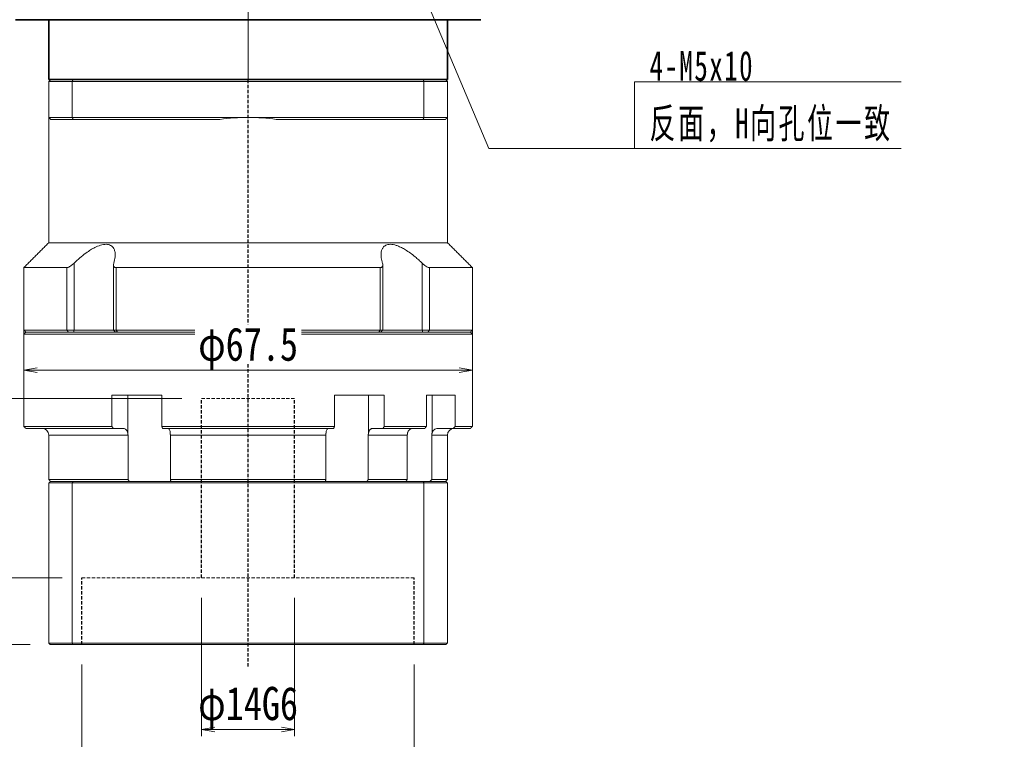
# Model space of a CAD drawing. Header units: millimetres. Extents: x -20 to 533, y -11 to 370.
# Tile 3 of 5: x 104 to 253, y 125 to 233. Entities that reach past the tile are written whole.
import ezdxf

# ---------------------------------------------------------------- set-up
doc = ezdxf.new("R2010")
doc.units = ezdxf.units.MM
doc.linetypes.add('DASHED', pattern=[0.75, 0.5, -0.25])
doc.linetypes.add('点画线', pattern=[18, 12, -2, 2, -2])
for name, color, linetype, lineweight in [('EB0_1', 7, 'Continuous', 35), ('中心线层', 1, '点画线', 18), ('尺寸线层', 3, 'Continuous', 18), ('粗实线层', 7, 'Continuous', 35)]:
    doc.layers.add(name, color=color, linetype=linetype, lineweight=lineweight)
doc.styles.add('宋体', font='SimSun.ttf', dxfattribs={"width": 0.8})
doc.styles.add('标准', font='txt', dxfattribs={"width": 0.667})
doc.dimstyles.new('A水平标注$0', dxfattribs={"dimtxt": 3.5, "dimasz": 2, "dimexe": 1.5, "dimexo": 3, "dimgap": 1.1, "dimtad": 1, "dimtoh": 1, "dimdec": 4, "dimdsep": 46, "dimtxsty": '宋体', "dimblk": 'OPEN', "dimcen": 3, "dimclrd": 3, "dimclre": 3, "dimclrt": 6, "dimadec": 0, "dimazin": 0, "dimtm": 1e-09, "dimtfac": 1, "dimtdec": 4, "dimtix": 1, "dimtmove": 0, "dimatfit": 3, "dimldrblk": 'OPEN', "dimfxl": 0, "dimlwd": 13, "dimlwe": 13, "dimarcsym": 0})
doc.dimstyles.new('D直径标注φ25', dxfattribs={"dimtxt": 3.5, "dimasz": 2, "dimexe": 1, "dimexo": 3, "dimtad": 1, "dimtoh": 1, "dimdec": 1, "dimdsep": 46, "dimtxsty": '宋体', "dimblk": 'OPEN', "dimcen": 3, "dimclrd": 3, "dimclre": 3, "dimclrt": 130, "dimadec": 0, "dimazin": 0, "dimtm": 1e-09, "dimtfac": 1, "dimtdec": 1, "dimtmove": 0, "dimatfit": 0, "dimldrblk": 'OPEN', "dimfxl": 0, "dimlwd": 13, "dimlwe": 13, "dimarcsym": 0})

# ---------------------------------------------------------------- blocks, each defined once
blk = doc.blocks.new('*X7')
at = {"layer": '尺寸线层', "linetype": 'Continuous'}
blk.add_hatch(color=0, dxfattribs=at).paths.add_polyline_path([(-35.18, 31.42), (-32.92, 27.49), (-33.95, 27.05)], flags=0)
at = {"layer": '尺寸线层', "color": 0, "linetype": 'Continuous'}
blk.add_line((-35.18, 31.42), (-21.93, 0), dxfattribs=at)
at = {"layer": '尺寸线层', "color": 0}
for p, q in [((0, 10.04), (40.1, 10.04)), ((0, 0), (0, 10.04)), ((-21.93, 0), (0, 0)), ((0, 0), (40.1, 0))]:
    blk.add_line(p, q, dxfattribs=at)
at = {"layer": '尺寸线层', "color": 0, "insert": (2.25, 0.9), "char_height": 4.5, "width": 75.7049, "attachment_point": 7, "line_spacing_factor": 1.15057, "style": '标准'}
blk.add_mtext('\\T1.1;4-M5x10\\P反面，H向孔位一致', dxfattribs=at)
blk = doc.blocks.new('_Open')
at = {"color": 0, "linetype": 'ByBlock', "lineweight": -2}
for p, q in [((-1, 0.167), (0, 0)), ((-1, -0.167), (0, 0)), ((0, 0), (-1, 0))]:
    blk.add_line(p, q, dxfattribs=at)
blk = doc.blocks.new('*D42')
at = {"layer": 'Defpoints', "color": 0, "transparency": 16777216}
for p in [(113.74, 139.49), (163.74, 139.49), (163.74, 112.68)]:
    blk.add_point(p, dxfattribs=at)
at = {"layer": '尺寸线层', "color": 3, "lineweight": 13, "transparency": 16777216}
for p, q in [((113.74, 136.49), (113.74, 111.68)), ((163.74, 136.49), (163.74, 111.68)), ((115.74, 112.68), (161.74, 112.68))]:
    blk.add_line(p, q, dxfattribs=at)
at = {"layer": '尺寸线层', "color": 3, "lineweight": 13, "transparency": 16777216, "xscale": 2, "yscale": 2, "zscale": 2, "rotation": 180}
blk.add_blockref('_Open', (113.74, 112.68), dxfattribs=at)
at = {"layer": '尺寸线层', "color": 3, "lineweight": 13, "transparency": 16777216, "xscale": 2, "yscale": 2, "zscale": 2}
blk.add_blockref('_Open', (163.74, 112.68), dxfattribs=at)
at = {"layer": '尺寸线层', "color": 130, "transparency": 16777216, "insert": (138.65, 115.91), "char_height": 5, "attachment_point": 5, "style": '宋体'}
blk.add_mtext('φ50E7', dxfattribs=at)
blk = doc.blocks.new('*D43')
at = {"layer": 'Defpoints', "color": 0, "transparency": 16777216}
for p in [(131.74, 149.49), (145.74, 149.49), (145.74, 126.68)]:
    blk.add_point(p, dxfattribs=at)
at = {"layer": '尺寸线层', "color": 3, "lineweight": 13, "transparency": 16777216}
for p, q in [((131.74, 146.49), (131.74, 125.68)), ((145.74, 146.49), (145.74, 125.68)), ((133.74, 126.68), (143.74, 126.68))]:
    blk.add_line(p, q, dxfattribs=at)
at = {"layer": '尺寸线层', "color": 3, "lineweight": 13, "transparency": 16777216, "xscale": 2, "yscale": 2, "zscale": 2, "rotation": 180}
blk.add_blockref('_Open', (131.74, 126.68), dxfattribs=at)
at = {"layer": '尺寸线层', "color": 3, "lineweight": 13, "transparency": 16777216, "xscale": 2, "yscale": 2, "zscale": 2}
blk.add_blockref('_Open', (145.74, 126.68), dxfattribs=at)
at = {"layer": '尺寸线层', "color": 130, "transparency": 16777216, "insert": (138.74, 129.92), "char_height": 5, "attachment_point": 5, "style": '宋体'}
blk.add_mtext('φ14G6', dxfattribs=at)
blk = doc.blocks.new('*D44')
at = {"layer": 'Defpoints', "color": 0, "transparency": 16777216}
for p in [(113.74, 149.49), (96.9, 139.49), (108.94, 139.49)]:
    blk.add_point(p, dxfattribs=at)
at = {"layer": '尺寸线层', "color": 3, "lineweight": 13, "transparency": 16777216}
for p, q in [((110.74, 149.49), (95.4, 149.49)), ((96.9, 147.49), (96.9, 141.49)), ((105.94, 139.49), (95.4, 139.49))]:
    blk.add_line(p, q, dxfattribs=at)
at = {"layer": '尺寸线层', "color": 3, "lineweight": 13, "transparency": 16777216, "xscale": 2, "yscale": 2, "zscale": 2}
for p, rotation in [((96.9, 149.49), 90), ((96.9, 139.49), 270)]:
    blk.add_blockref('_Open', p, dxfattribs=dict(at, rotation=rotation))
at = {"layer": '尺寸线层', "color": 6, "transparency": 16777216, "insert": (93.35, 144.49), "char_height": 5, "attachment_point": 5, "rotation": 90, "style": '宋体', "bg_fill": 3, "box_fill_scale": 1.1, "bg_fill_color": 257, "bg_fill_transparency": 0}
blk.add_mtext('10', dxfattribs=at)
blk = doc.blocks.new('*D45')
at = {"layer": 'Defpoints', "color": 0, "transparency": 16777216}
for p in [(131.74, 176.49), (88.54, 139.49), (108.94, 139.49)]:
    blk.add_point(p, dxfattribs=at)
at = {"layer": '尺寸线层', "color": 3, "lineweight": 13, "transparency": 16777216}
for p, q in [((128.74, 176.49), (87.04, 176.49)), ((88.54, 174.49), (88.54, 141.49)), ((105.94, 139.49), (87.04, 139.49))]:
    blk.add_line(p, q, dxfattribs=at)
at = {"layer": '尺寸线层', "color": 3, "lineweight": 13, "transparency": 16777216, "xscale": 2, "yscale": 2, "zscale": 2}
for p, rotation in [((88.54, 176.49), 90), ((88.54, 139.49), 270)]:
    blk.add_blockref('_Open', p, dxfattribs=dict(at, rotation=rotation))
at = {"layer": '尺寸线层', "color": 6, "transparency": 16777216, "insert": (84.99, 157.99), "char_height": 5, "attachment_point": 5, "rotation": 90, "style": '宋体', "bg_fill": 3, "box_fill_scale": 1.1, "bg_fill_color": 257, "bg_fill_transparency": 0}
blk.add_mtext('37', dxfattribs=at)
blk = doc.blocks.new('*D46')
at = {"layer": 'Defpoints', "color": 0, "transparency": 16777216}
for p in [(104.99, 191.49), (172.49, 191.49), (104.99, 180.76)]:
    blk.add_point(p, dxfattribs=at)
at = {"layer": '尺寸线层', "color": 3, "lineweight": 13, "transparency": 16777216}
for p, q in [((104.99, 188.49), (104.99, 179.76)), ((172.49, 188.49), (172.49, 179.76)), ((170.49, 180.76), (106.99, 180.76))]:
    blk.add_line(p, q, dxfattribs=at)
at = {"layer": '尺寸线层', "color": 3, "lineweight": 13, "transparency": 16777216, "xscale": 2, "yscale": 2, "zscale": 2, "rotation": 180}
blk.add_blockref('_Open', (104.99, 180.76), dxfattribs=at)
at = {"layer": '尺寸线层', "color": 3, "lineweight": 13, "transparency": 16777216, "xscale": 2, "yscale": 2, "zscale": 2}
blk.add_blockref('_Open', (172.49, 180.76), dxfattribs=at)
at = {"layer": '尺寸线层', "color": 130, "transparency": 16777216, "insert": (138.74, 183.99), "char_height": 5, "attachment_point": 5, "style": '宋体', "bg_fill": 3, "box_fill_scale": 1.1, "bg_fill_color": 257, "bg_fill_transparency": 0}
blk.add_mtext('φ67.5', dxfattribs=at)

msp = doc.modelspace()

# ---------------------------------------------------------------- linework, layer by layer
at = {"color": 7, "linetype": 'Continuous', "lineweight": 15}
for p, q in [((108.73924, 224.18846), (112.28173, 224.18846)), ((108.73924, 224.18846), (108.73924, 218.78846)), ((112.39536, 224.48846), (109.03924, 224.48846)), ((112.28173, 218.78846), (112.28173, 224.18846)), ((112.28173, 224.18846), (165.19675, 224.18846)), ((165.08312, 224.48846), (112.39536, 224.48846)), ((168.43924, 224.48846), (165.08312, 224.48846)), ((165.19675, 224.18846), (168.73924, 224.18846)), ((165.19675, 224.18846), (165.19675, 218.78846)), ((168.73924, 218.78846), (168.73924, 224.18846)), ((112.28173, 218.78846), (108.73924, 218.78846)), ((109.03924, 218.48846), (112.39536, 218.48846)), ((138.73924, 218.78846), (112.28173, 218.78846)), ((112.39536, 218.48846), (134.50722, 218.48846)), ((165.19675, 218.78846), (138.73924, 218.78846)), ((142.97126, 218.48846), (165.08312, 218.48846)), ((165.08312, 218.48846), (168.43924, 218.48846)), ((168.73924, 218.78846), (165.19675, 218.78846)), ((168.73924, 199.93846), (108.73924, 199.93846)), ((111.44737, 196.18846), (104.98924, 196.18846)), ((111.44737, 196.18846), (111.44737, 186.78846)), ((112.55766, 186.78846), (112.55766, 196.8579)), ((158.59411, 196.18846), (118.88437, 196.18846)), ((118.88437, 186.78846), (118.88437, 196.18846)), ((158.59411, 196.18846), (158.59411, 186.78846)), ((164.92082, 196.8579), (164.92082, 186.78846)), ((172.48924, 196.18846), (166.03112, 196.18846)), ((166.03112, 186.78846), (166.03112, 196.18846)), ((111.44737, 186.78846), (104.98924, 186.78846)), ((112.55766, 186.78846), (111.44737, 186.78846)), ((111.68996, 186.48846), (111.44737, 186.78846)), ((112.46717, 186.48846), (112.55766, 186.78846)), ((118.47266, 186.78846), (112.55766, 186.78846)), ((118.88437, 186.78846), (118.47266, 186.78846)), ((158.59411, 186.78846), (118.88437, 186.78846)), ((119.06086, 186.48846), (118.88437, 186.78846)), ((158.59411, 186.78846), (158.41763, 186.48846)), ((159.00582, 186.78846), (158.59411, 186.78846)), ((164.92082, 186.78846), (159.00582, 186.78846)), ((164.92082, 186.78846), (165.01131, 186.48846)), ((166.03112, 186.78846), (164.92082, 186.78846)), ((166.03112, 186.78846), (165.78852, 186.48846)), ((172.48924, 186.78846), (166.03112, 186.78846)), ((104.98924, 186.18846), (138.73924, 186.18846)), ((105.28924, 186.48846), (111.68996, 186.48846)), ((138.73924, 186.48846), (105.28924, 186.48846)), ((119.06086, 186.48846), (158.41763, 186.48846)), ((172.18924, 186.48846), (138.73924, 186.48846)), ((138.73924, 186.18846), (172.48924, 186.18846)), ((165.78852, 186.48846), (172.18924, 186.48846)), ((118.25245, 176.98846), (118.25245, 172.28846)), ((118.25245, 176.98846), (125.75516, 176.98846)), ((120.61657, 176.98846), (120.61657, 171.37185)), ((125.75516, 172.28846), (125.75516, 176.98846)), ((151.72332, 176.98846), (151.72332, 172.28846)), ((151.72332, 176.98846), (159.22603, 176.98846)), ((156.86191, 176.98846), (156.86191, 171.37185)), ((159.22603, 172.28846), (159.22603, 176.98846)), ((165.56002, 176.98846), (165.56002, 172.28846)), ((165.56002, 176.98846), (169.89171, 176.98846)), ((166.43559, 176.98846), (166.43559, 171.37185)), ((169.89171, 172.28846), (169.89171, 176.98846)), ((118.25245, 172.28846), (104.98924, 172.28846)), ((105.28924, 171.98846), (118.44549, 171.98846)), ((118.44549, 171.98846), (120.02214, 171.98846)), ((151.72332, 172.28846), (125.75516, 172.28846)), ((125.85788, 171.98846), (151.6206, 171.98846)), ((157.45634, 171.98846), (159.03299, 171.98846)), ((159.03299, 171.98846), (165.32996, 171.98846)), ((165.56002, 172.28846), (159.22603, 172.28846)), ((167.3046, 171.98846), (169.6095, 171.98846)), ((169.6095, 171.98846), (172.18924, 171.98846)), ((172.48924, 172.28846), (169.89171, 172.28846)), ((108.73924, 170.98846), (120.66638, 170.98846)), ((120.66638, 170.98846), (120.66638, 164.28846)), ((127.03854, 170.98846), (150.43995, 170.98846)), ((127.03854, 164.28846), (127.03854, 170.98846)), ((150.43995, 170.98846), (150.43995, 164.28846)), ((156.8121, 164.28846), (156.8121, 170.98846)), ((156.8121, 170.98846), (162.68442, 170.98846)), ((162.68442, 170.98846), (162.68442, 164.28846)), ((166.36339, 164.28846), (166.36339, 170.98846)), ((166.36339, 170.98846), (168.73924, 170.98846)), ((120.66638, 164.28846), (108.73924, 164.28846)), ((108.73924, 163.78846), (112.28173, 163.78846)), ((108.73924, 163.78846), (108.73924, 139.68846)), ((112.35743, 163.98846), (108.93924, 163.98846)), ((112.28173, 163.78846), (165.19675, 163.78846)), ((112.28173, 163.78846), (112.28173, 139.68846)), ((165.12105, 163.98846), (112.35743, 163.98846)), ((150.43995, 164.28846), (127.03854, 164.28846)), ((162.68442, 164.28846), (156.8121, 164.28846)), ((168.53924, 163.98846), (165.12105, 163.98846)), ((165.19675, 163.78846), (165.19675, 139.68846)), ((165.19675, 163.78846), (168.73924, 163.78846)), ((168.73924, 164.28846), (166.36339, 164.28846)), ((168.73924, 163.78846), (168.73924, 139.68846)), ((112.28173, 139.68846), (108.73924, 139.68846)), ((108.93924, 139.48846), (112.35743, 139.48846)), ((165.19675, 139.68846), (112.28173, 139.68846)), ((112.35743, 139.48846), (165.12105, 139.48846)), ((165.12105, 139.48846), (168.53924, 139.48846)), ((168.73924, 139.68846), (165.19675, 139.68846))]:
    msp.add_line(p, q, dxfattribs=at)
at = {"color": 1, "linetype": 'DASHED'}
msp.add_line((138.73924, 136.16354), (138.73924, 224.48846), dxfattribs=at)
at = {"color": 6, "linetype": 'DASHED', "lineweight": 15}
for p, q in [((131.73924, 176.48846), (145.73924, 176.48846)), ((113.73924, 149.48846), (163.73924, 149.48846))]:
    msp.add_line(p, q, dxfattribs=at)
at = {"color": 6, "linetype": 'DASHED'}
for p, q in [((131.73924, 149.48846), (131.73924, 176.48846)), ((145.73924, 149.48846), (145.73924, 176.48846)), ((113.73924, 139.48846), (113.73924, 149.48846)), ((163.73924, 139.48846), (163.73924, 149.48846))]:
    msp.add_line(p, q, dxfattribs=at)
at = {"color": 7, "linetype": 'Continuous', "lineweight": 15}
for centre, radius, start, end in [((138.73924, 188.78846), 30, 90, 98.1096145), ((138.73924, 188.78846), 30, 81.8903855, 90), ((107.73924, 170.98846), 1, 0, 90), ((169.73924, 170.98846), 1, 90, 180)]:
    msp.add_arc(centre, radius, start, end, dxfattribs=at)
for points in [[(108.73924, 224.18846), (109.03924, 224.48846)], [(112.28173, 224.18846), (112.39536, 224.48846)], [(165.19675, 224.18846), (165.08312, 224.48846)], [(168.43924, 224.48846), (168.73924, 224.18846)], [(108.73924, 199.93846), (108.73924, 218.78846)], [(108.73924, 218.78846), (109.03924, 218.48846)], [(112.28173, 218.78846), (112.39536, 218.48846)], [(165.08312, 218.48846), (165.19675, 218.78846)], [(168.43924, 218.48846), (168.73924, 218.78846)], [(168.73924, 218.78846), (168.73924, 199.93846)], [(104.98924, 196.18846), (108.73924, 199.93846)], [(168.73924, 199.93846), (172.48924, 196.18846)], [(104.98924, 186.78846), (104.98924, 196.18846)], [(118.47266, 186.78846), (118.47266, 196.59866)], [(159.00582, 196.59654), (159.00582, 186.78846)], [(172.48924, 196.18846), (172.48924, 186.78846)], [(105.28924, 186.48846), (104.98924, 186.78846)], [(118.77266, 186.48846), (118.47266, 186.78846)], [(159.00582, 186.78846), (158.70582, 186.48846)], [(172.48924, 186.78846), (172.18924, 186.48846)], [(104.98924, 186.18846), (105.28924, 186.48846)], [(104.98924, 172.28846), (104.98924, 186.18846)], [(172.18924, 186.48846), (172.48924, 186.18846)], [(172.48924, 186.18846), (172.48924, 172.28846)], [(105.28924, 171.98846), (104.98924, 172.28846)], [(118.44549, 171.98846), (118.25245, 172.28846)], [(125.75516, 172.28846), (125.85788, 171.98846)], [(151.6206, 171.98846), (151.72332, 172.28846)], [(159.22603, 172.28846), (159.03299, 171.98846)], [(165.32996, 171.98846), (165.56002, 172.28846)], [(169.89171, 172.28846), (169.6095, 171.98846)], [(172.48924, 172.28846), (172.18924, 171.98846)], [(108.73924, 164.28846), (108.73924, 170.98846)], [(120.61657, 171.37185), (120.66638, 170.98846)], [(127.03854, 170.98846), (127.01309, 171.37185)], [(150.46539, 171.37185), (150.43995, 170.98846)], [(156.8121, 170.98846), (156.86191, 171.37185)], [(162.74256, 171.37185), (162.68442, 170.98846)], [(166.36339, 170.98846), (166.43559, 171.37185)], [(168.73924, 170.98846), (168.73924, 164.28846)], [(109.03924, 163.98846), (108.73924, 164.28846)], [(108.73924, 163.78846), (108.93924, 163.98846)], [(112.28173, 163.78846), (112.35743, 163.98846)], [(120.87412, 163.98846), (120.66638, 164.28846)], [(127.03854, 164.28846), (127.1244, 163.98846)], [(150.35408, 163.98846), (150.43995, 164.28846)], [(156.8121, 164.28846), (156.60436, 163.98846)], [(162.46533, 163.98846), (162.68442, 164.28846)], [(165.19675, 163.78846), (165.12105, 163.98846)], [(166.36339, 164.28846), (166.07394, 163.98846)], [(168.73924, 164.28846), (168.43924, 163.98846)], [(168.53924, 163.98846), (168.73924, 163.78846)], [(108.93924, 139.48846), (108.73924, 139.68846)], [(112.35743, 139.48846), (112.28173, 139.68846)], [(165.12105, 139.48846), (165.19675, 139.68846)], [(168.73924, 139.68846), (168.53924, 139.48846)]]:
    msp.add_open_spline(points, degree=1, dxfattribs=at)
for points, knots in [([(118.51924, 196.8579), (118.60556, 197.18259), (118.74642, 197.71241), (118.74663, 198.38218), (118.64711, 198.8475), (118.45403, 199.20775), (118.14147, 199.52134), (117.59714, 199.72806), (116.76869, 199.65868), (115.93506, 199.35306), (115.18959, 198.95568), (114.4347, 198.46673), (113.61754, 197.83749), (112.97213, 197.26175), (112.63118, 196.92953), (112.55766, 196.8579)], [0, 0, 0, 0, 1.111823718, 1.814206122, 2.515660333, 3.044836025, 3.573294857, 4.429537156, 5.288250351, 6.104434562, 6.713373, 7.323286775, 8.207714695, 9.093503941, 9.336985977, 9.336985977, 9.336985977, 9.336985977]), ([(164.92082, 196.8579), (164.75204, 197.02048), (164.41315, 197.34692), (163.82663, 197.85643), (163.15961, 198.38043), (162.47305, 198.84417), (161.8284, 199.20672), (161.28569, 199.4497), (160.78793, 199.6093), (160.35304, 199.68884), (159.95237, 199.69384), (159.61197, 199.62441), (159.33132, 199.48977), (159.07836, 199.27585), (158.8755, 198.95755), (158.73685, 198.47151), (158.72569, 197.84054), (158.83394, 197.26512), (158.9372, 196.92953), (158.95924, 196.8579)], [0, 0, 0, 0, 0.553902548, 1.112192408, 1.806376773, 2.51506714, 3.037171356, 3.572009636, 3.995519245, 4.430649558, 4.854541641, 5.292182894, 5.696545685, 6.110001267, 6.710526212, 7.328053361, 8.20046253, 9.097057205, 9.340373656, 9.340373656, 9.340373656, 9.340373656]), ([(112.55766, 196.8579), (112.43375, 196.74393), (112.22061, 196.54789), (111.89768, 196.3371), (111.63665, 196.21234), (111.51002, 196.19637), (111.44737, 196.18846)], [0, 0, 0, 0, 0.461690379, 0.794104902, 1.059065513, 1.318521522, 1.318521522, 1.318521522, 1.318521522]), ([(118.88437, 196.18846), (118.8159, 196.19547), (118.67927, 196.20944), (118.53521, 196.32331), (118.44669, 196.53219), (118.49231, 196.73697), (118.51924, 196.8579)], [0, 0, 0, 0, 0.1713953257, 0.3420313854, 0.5797240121, 0.9225193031, 0.9225193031, 0.9225193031, 0.9225193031]), ([(158.95924, 196.8579), (158.98522, 196.74393), (159.02992, 196.54789), (158.95314, 196.3371), (158.81243, 196.21234), (158.66638, 196.19637), (158.59411, 196.18846)], [0, 0, 0, 0, 0.3230947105, 0.5557211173, 0.741142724, 0.9227121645, 0.9227121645, 0.9227121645, 0.9227121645]), ([(166.03112, 196.18846), (165.97237, 196.19547), (165.85515, 196.20944), (165.6055, 196.32331), (165.27626, 196.53219), (165.05278, 196.73697), (164.92082, 196.8579)], [0, 0, 0, 0, 0.244975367, 0.488865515, 0.828599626, 1.318556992, 1.318556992, 1.318556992, 1.318556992]), ([(120.02214, 171.98846), (120.04677, 171.98711), (120.14352, 171.9818), (120.30919, 171.9043), (120.488, 171.70578), (120.57951, 171.50468), (120.61238, 171.38687), (120.61657, 171.37185)], [0, 0, 0, 0, 0.0898846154, 0.3530449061, 0.6161572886, 0.8790264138, 0.9174460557, 0.9174460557, 0.9174460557, 0.9174460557]), ([(127.01309, 171.37185), (126.99486, 171.47137), (126.95838, 171.67058), (126.86473, 171.87977), (126.77308, 171.97736), (126.71576, 171.9857), (126.6968, 171.98846)], [0, 0, 0, 0, 0.2094481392, 0.4192300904, 0.6292069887, 0.7329719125, 0.7329719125, 0.7329719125, 0.7329719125]), ([(150.78169, 171.98846), (150.76858, 171.98711), (150.7171, 171.9818), (150.62895, 171.9043), (150.53381, 171.70578), (150.48512, 171.50468), (150.46762, 171.38687), (150.46539, 171.37185)], [0, 0, 0, 0, 0.0718302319, 0.2821316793, 0.4923948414, 0.7024636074, 0.7331662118, 0.7331662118, 0.7331662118, 0.7331662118]), ([(156.86191, 171.37185), (156.87714, 171.42191), (156.90804, 171.52348), (156.97407, 171.65733), (157.05323, 171.77418), (157.14344, 171.86783), (157.24331, 171.9368), (157.34833, 171.98038), (157.42069, 171.98579), (157.45634, 171.98846)], [0, 0, 0, 0, 0.129312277, 0.2623626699, 0.3919270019, 0.5252420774, 0.6549272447, 0.7883655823, 0.9180312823, 0.9180312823, 0.9180312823, 0.9180312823]), ([(163.45098, 171.98846), (163.42161, 171.98716), (163.34972, 171.98397), (163.23581, 171.95299), (163.11502, 171.89281), (163.00272, 171.80575), (162.90411, 171.69648), (162.82042, 171.56589), (162.76994, 171.45424), (162.74756, 171.38687), (162.74256, 171.37185)], [0, 0, 0, 0, 0.098079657, 0.240108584, 0.386257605, 0.528258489, 0.674384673, 0.816253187, 0.962246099, 1.004168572, 1.004168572, 1.004168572, 1.004168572]), ([(166.43559, 171.37185), (166.48567, 171.47137), (166.58591, 171.67058), (166.8432, 171.87977), (167.095, 171.97736), (167.2525, 171.9857), (167.3046, 171.98846)], [0, 0, 0, 0, 0.323097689, 0.646710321, 0.970623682, 1.130692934, 1.130692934, 1.130692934, 1.130692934])]:
    msp.add_open_spline(points, degree=3, knots=knots, dxfattribs=at)
at = {"layer": 'EB0_1'}
msp.add_line((168.73924, 224.48846), (108.73924, 224.48846), dxfattribs=at)
at = {"layer": '中心线层'}
msp.add_line((138.73924, 224.48846), (138.73924, 306.48846), dxfattribs=at)
at = {"layer": '粗实线层'}
for p, q in [((103.73924, 233.48846), (173.73924, 233.48846)), ((108.73924, 224.48846), (108.73924, 233.48846)), ((168.73924, 224.48846), (168.73924, 233.48846))]:
    msp.add_line(p, q, dxfattribs=at)

# ---------------------------------------------------------------- block references
at = {"layer": '尺寸线层'}
msp.add_blockref('*X7', (196.89135, 214.10552), dxfattribs=at)

# ---------------------------------------------------------------- dimensions: what is measured, and where the dimension line sits
for base, p1, p2, text, picture, middle in [((145.73924, 126.68302), (131.73924, 149.48846), (145.73924, 149.48846), 'φ<>G6', '*D43', (138.73924, 126.68302)), ((163.73924, 112.6758), (113.73924, 139.48846), (163.73924, 139.48846), 'φ<>E7', '*D42', (138.65446, 112.6758))]:
    dim = msp.add_linear_dim(base=base, p1=p1, p2=p2, text=text, dimstyle='D直径标注φ25', override={"dimtxt": 5, "dimgap": 0.625, "dimtad": 1, "dimdec": 1, "dimlfac": 1, "dimpost": '<>', "dimblk": 'Open', "dimse1": 0, "dimse2": 0, "dimsd1": 0, "dimsd2": 0, "dimtofl": 1, "dimtvp": 0.1, "dimtfill": 0, "dimtfillclr": 256}, dxfattribs=at)
    dim.commit()
    dim.dimension.update_dxf_attribs({"geometry": picture, "text_midpoint": middle, "dimtype": 160})

# ---------------------------------------------------------------- next in the draw order: dimensions: what is measured, and where the dimension line sits
dim = msp.add_linear_dim(base=(104.98924, 180.75667), p1=(172.48924, 191.48846), p2=(104.98924, 191.48846), text='φ<>', dimstyle='D直径标注φ25', override={"dimtxt": 5, "dimgap": 0.625, "dimtad": 1, "dimjust": 0, "dimdec": 1, "dimlfac": 1, "dimpost": '<>', "dimblk": 'Open', "dimse1": 0, "dimse2": 0, "dimsd1": 0, "dimsd2": 0, "dimtofl": 1, "dimtvp": 0.1, "dimtfill": 1, "dimtfillclr": 256}, dxfattribs=at)
dim.commit()
dim.dimension.update_dxf_attribs({"geometry": '*D46', "text_midpoint": (138.73924, 183.9934)})
dim = msp.add_linear_dim(base=(96.89876, 139.48846), p1=(113.73924, 149.48846), p2=(108.93924, 139.48846), angle=90, dimstyle='A水平标注$0', override={"dimtxt": 5, "dimblk": 'Open', "dimtfill": 1, "dimtfillclr": 256}, dxfattribs=at)
dim.commit()
dim.dimension.update_dxf_attribs({"geometry": '*D44', "text_midpoint": (96.89876, 144.48846), "dimtype": 160})

# ---------------------------------------------------------------- next in the draw order: dimensions: what is measured, and where the dimension line sits
dim = msp.add_linear_dim(base=(88.53794, 139.48846), p1=(131.73924, 176.48846), p2=(108.93924, 139.48846), angle=90, dimstyle='A水平标注$0', override={"dimtxt": 5, "dimblk": 'Open', "dimtfill": 1, "dimtfillclr": 256}, dxfattribs=at)
dim.commit()
dim.dimension.update_dxf_attribs({"geometry": '*D45', "text_midpoint": (88.53794, 157.98846), "dimtype": 160})

doc.saveas('drawing.dxf')
